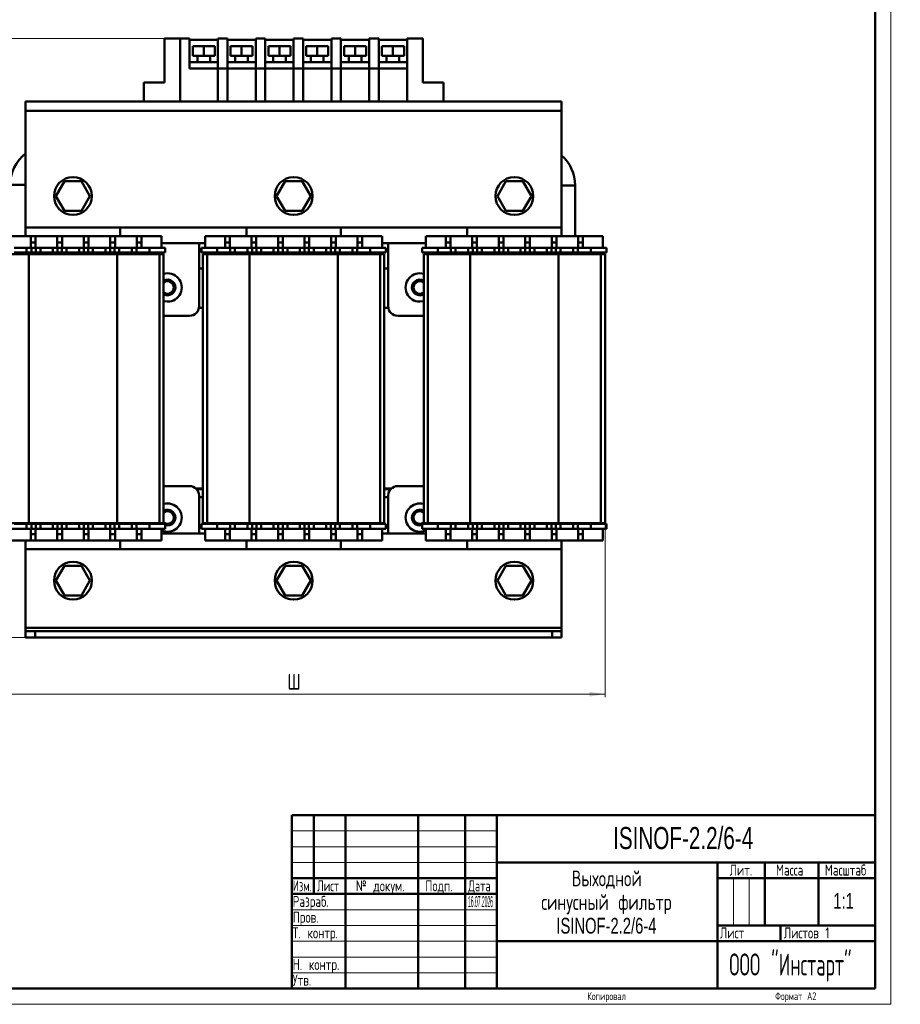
# Model space of a CAD drawing. Header units: millimetres. Extents: x 0 to 423, y 0 to 3302.
# Tile 2 of 4: x 144 to 423, y 0 to 312. Entities that reach past the tile are written whole.
import ezdxf

# ---------------------------------------------------------------- set-up
doc = ezdxf.new("R2010")
doc.units = ezdxf.units.MM
doc.layers.add('ОСЕВЫЕ', color=7, linetype='Continuous')
doc.styles.add('SLDTEXTSTYLE0', font='TXT', dxfattribs={"width": 0.7, "bigfont": 'bigfont'})
doc.styles.add('SLDTEXTSTYLE1', font='TXT', dxfattribs={"width": 0.7})
doc.styles.add('SLDTEXTSTYLE2', font='TXT', dxfattribs={"width": 0.705079, "bigfont": 'bigfont'})
doc.styles.add('SLDTEXTSTYLE3', font='TXT', dxfattribs={"width": 0.648852, "bigfont": 'bigfont'})
doc.styles.add('SLDTEXTSTYLE4', font='TXT', dxfattribs={"width": 0.632021, "bigfont": 'bigfont'})
doc.styles.add('SLDTEXTSTYLE5', font='TXT', dxfattribs={"width": 0.625377, "bigfont": 'bigfont'})
doc.styles.add('SLDTEXTSTYLE6', font='TXT', dxfattribs={"width": 0.574546, "bigfont": 'bigfont'})
doc.styles.add('SLDTEXTSTYLE7', font='TXT', dxfattribs={"width": 0.270509})
doc.dimstyles.new('SLDDIMSTYLE0', dxfattribs={"dimtxt": 5, "dimasz": 5, "dimexe": 0, "dimexo": 0.0625, "dimgap": 1.25, "dimtad": 2, "dimdec": 1, "dimrnd": 1e-09, "dimzin": 12, "dimdsep": 46, "dimtxsty": 'SLDTEXTSTYLE1', "dimsah": 1, "dimcen": 0.09, "dimadec": 0, "dimazin": 3, "dimtfac": 1, "dimtdec": 3, "dimtofl": 0, "dimtmove": 0, "dimatfit": 3, "dimfxl": 1, "dimfrac": 2, "dimtolj": 1, "dimtzin": 12, "dimarcsym": 0})

# ---------------------------------------------------------------- blocks, each defined once
blk = doc.blocks.new('SW_NOTE_0')
at = {"color": 0, "linetype": 'Continuous', "lineweight": 0, "char_height": 5, "attachment_point": 2}
for s, insert, style in [('Выходной', (11.56, 6.43), 'SLDTEXTSTYLE0'), ('синусный фильтр', (11.48, -1.07), 'SLDTEXTSTYLE0'), ('ISINOF-2.2/6-4', (11.46, -8.57), 'SLDTEXTSTYLE1')]:
    blk.add_mtext(s, dxfattribs=dict(at, insert=insert, style=style))
blk = doc.blocks.new('_D')
at = {"color": 7, "linetype": 'Continuous', "lineweight": 0}
for p, q in [((194.54, 306.38), (112.29, 306.38)), ((113.29, 116.38), (113.29, 306.38)), ((148.54, 116.38), (112.29, 116.38))]:
    blk.add_line(p, q, dxfattribs=at)
at = {"color": 7, "linetype": 'Continuous', "lineweight": 18}
for points in [[(113.29, 306.38), (112.52, 301.38), (114.05, 301.38)], [(113.29, 116.38), (114.05, 121.38), (112.52, 121.38)]]:
    blk.add_solid(points, dxfattribs=at)
at = {"color": 7, "linetype": 'Continuous', "lineweight": 18, "insert": (106.84, 209.78), "char_height": 5, "attachment_point": 1, "rotation": 90, "style": 'SLDTEXTSTYLE0'}
blk.add_mtext('В', dxfattribs=at)
blk = doc.blocks.new('_D_1')
at = {"color": 7, "linetype": 'Continuous', "lineweight": 0}
for p, q in [((131.8, 152.62), (131.8, 97.38)), ((329.3, 152.62), (329.3, 97.38)), ((131.8, 98.38), (329.3, 98.38))]:
    blk.add_line(p, q, dxfattribs=at)
at = {"color": 7, "linetype": 'Continuous', "lineweight": 18}
for points in [[(131.8, 98.38), (136.8, 97.61), (136.8, 99.14)], [(329.3, 98.38), (324.3, 99.14), (324.3, 97.61)]]:
    blk.add_solid(points, dxfattribs=at)
at = {"color": 7, "linetype": 'Continuous', "lineweight": 18, "insert": (228.59, 104.82), "char_height": 5, "attachment_point": 1, "style": 'SLDTEXTSTYLE0'}
blk.add_mtext('Ш', dxfattribs=at)

msp = doc.modelspace()

# ---------------------------------------------------------------- linework, layer by layer
at = {"color": 7, "linetype": 'Continuous', "lineweight": 50}
for p, q in [((415, 5), (415, 589)), ((189.55, 306.38), (194.55, 306.38)), ((189.55, 292.38), (189.55, 306.38)), ((194.55, 306.38), (197.55, 306.38)), ((194.55, 286.38), (194.55, 306.38)), ((197.55, 306.38), (197.55, 296.88)), ((206.55, 286.38), (206.55, 306.38)), ((206.55, 306.38), (209.55, 306.38)), ((209.55, 306.38), (209.55, 296.88)), ((218.55, 286.38), (218.55, 306.38)), ((218.55, 306.38), (221.55, 306.38)), ((221.55, 306.38), (221.55, 296.88)), ((230.55, 286.38), (230.55, 306.38)), ((230.55, 306.38), (233.55, 306.38)), ((233.55, 306.38), (233.55, 296.88)), ((242.55, 306.38), (245.55, 306.38)), ((242.55, 286.38), (242.55, 306.38)), ((245.55, 306.38), (245.55, 296.88)), ((254.55, 286.38), (254.55, 306.38)), ((254.55, 306.38), (257.55, 306.38)), ((257.55, 306.38), (257.55, 296.88)), ((266.55, 306.38), (271.55, 306.38)), ((266.55, 306.38), (266.55, 286.38)), ((271.55, 306.38), (271.55, 292.38)), ((197.55, 305.88), (206.55, 305.88)), ((198.55, 300.88), (198.55, 303.88)), ((198.55, 303.88), (202.05, 303.88)), ((202.05, 303.88), (202.05, 300.88)), ((202.05, 303.88), (205.55, 303.88)), ((205.55, 300.88), (205.55, 303.88)), ((209.55, 305.88), (218.55, 305.88)), ((210.55, 300.88), (210.55, 303.88)), ((210.55, 303.88), (214.05, 303.88)), ((214.05, 303.88), (214.05, 300.88)), ((214.05, 303.88), (217.55, 303.88)), ((217.55, 300.88), (217.55, 303.88)), ((221.55, 305.88), (230.55, 305.88)), ((222.55, 300.88), (222.55, 303.88)), ((222.55, 303.88), (226.05, 303.88)), ((226.05, 303.88), (226.05, 300.88)), ((226.05, 303.88), (229.55, 303.88)), ((229.55, 300.88), (229.55, 303.88)), ((233.55, 305.88), (242.55, 305.88)), ((234.55, 300.88), (234.55, 303.88)), ((234.55, 303.88), (238.05, 303.88)), ((238.05, 303.88), (238.05, 300.88)), ((238.05, 303.88), (241.55, 303.88)), ((241.55, 300.88), (241.55, 303.88)), ((245.55, 305.88), (254.55, 305.88)), ((246.55, 300.88), (246.55, 303.88)), ((246.55, 303.88), (250.05, 303.88)), ((250.05, 303.88), (250.05, 300.88)), ((250.05, 303.88), (253.55, 303.88)), ((253.55, 300.88), (253.55, 303.88)), ((257.55, 305.88), (266.55, 305.88)), ((258.55, 300.88), (258.55, 303.88)), ((258.55, 303.88), (262.05, 303.88)), ((262.05, 303.88), (262.05, 300.88)), ((262.05, 303.88), (265.55, 303.88)), ((265.55, 300.88), (265.55, 303.88)), ((198.55, 300.88), (202.05, 300.88)), ((200.05, 300.88), (200.05, 298.88)), ((202.05, 300.88), (205.55, 300.88)), ((204.05, 298.88), (204.05, 300.88)), ((210.55, 300.88), (214.05, 300.88)), ((212.05, 300.88), (212.05, 298.88)), ((214.05, 300.88), (217.55, 300.88)), ((216.05, 298.88), (216.05, 300.88)), ((222.55, 300.88), (226.05, 300.88)), ((224.05, 300.88), (224.05, 298.88)), ((226.05, 300.88), (229.55, 300.88)), ((228.05, 298.88), (228.05, 300.88)), ((234.55, 300.88), (238.05, 300.88)), ((236.05, 300.88), (236.05, 298.88)), ((236.05, 300.88), (236.05, 298.88)), ((238.05, 300.88), (241.55, 300.88)), ((240.05, 298.88), (240.05, 300.88)), ((240.05, 298.88), (240.05, 300.88)), ((246.55, 300.88), (250.05, 300.88)), ((248.05, 300.88), (248.05, 298.88)), ((250.05, 300.88), (253.55, 300.88)), ((252.05, 298.88), (252.05, 300.88)), ((258.55, 300.88), (262.05, 300.88)), ((260.05, 300.88), (260.05, 298.88)), ((262.05, 300.88), (265.55, 300.88)), ((264.05, 298.88), (264.05, 300.88)), ((197.55, 298.88), (206.55, 298.88)), ((197.55, 296.88), (209.55, 296.88)), ((209.55, 298.88), (218.55, 298.88)), ((209.55, 296.88), (209.55, 286.38)), ((209.55, 296.88), (221.55, 296.88)), ((221.55, 298.88), (230.55, 298.88)), ((221.55, 296.88), (221.55, 286.38)), ((221.55, 296.88), (233.55, 296.88)), ((233.55, 298.88), (242.55, 298.88)), ((233.55, 296.88), (245.55, 296.88)), ((233.55, 296.88), (233.55, 286.38)), ((245.55, 298.88), (254.55, 298.88)), ((245.55, 296.88), (245.55, 286.38)), ((245.55, 296.88), (257.55, 296.88)), ((257.55, 298.88), (266.55, 298.88)), ((257.55, 296.88), (266.55, 296.88)), ((257.55, 296.88), (257.55, 286.38)), ((266.55, 296.88), (266.55, 286.38)), ((183.05, 292.38), (189.55, 292.38)), ((183.05, 286.38), (183.05, 292.38)), ((271.55, 292.38), (278.05, 292.38)), ((278.05, 292.38), (278.05, 286.38)), ((315.55, 286.38), (145.55, 286.38)), ((145.55, 286.38), (145.55, 283.38)), ((183.05, 286.38), (194.55, 286.38)), ((209.55, 286.38), (194.55, 286.38)), ((221.55, 286.38), (206.55, 286.38)), ((211.51, 286.38), (211.51, 286.38)), ((216.57, 286.38), (216.57, 286.38)), ((233.55, 286.38), (218.55, 286.38)), ((223.51, 286.38), (223.51, 286.38)), ((228.57, 286.38), (228.57, 286.38)), ((245.55, 286.38), (230.55, 286.38)), ((235.51, 286.38), (235.51, 286.38)), ((240.57, 286.38), (240.57, 286.38)), ((257.55, 286.38), (242.55, 286.38)), ((247.51, 286.38), (247.51, 286.38)), ((252.57, 286.38), (252.57, 286.38)), ((266.55, 286.38), (254.55, 286.38)), ((259.51, 286.38), (259.51, 286.38)), ((264.57, 286.38), (264.57, 286.38)), ((266.55, 286.38), (278.05, 286.38)), ((315.55, 283.38), (315.55, 286.38)), ((315.55, 283.38), (145.55, 283.38)), ((145.55, 283.38), (145.55, 246.38)), ((315.55, 246.38), (315.55, 283.38)), ((145.55, 243.63), (145.55, 271.38)), ((145.55, 271.38), (145.55, 271.38)), ((155.15, 256.38), (157.85, 261.05)), ((157.85, 261.05), (163.25, 261.05)), ((163.25, 261.05), (165.95, 256.38)), ((225.15, 256.38), (227.85, 261.05)), ((227.85, 261.05), (233.25, 261.05)), ((233.25, 261.05), (235.95, 256.38)), ((295.15, 256.38), (297.85, 261.05)), ((297.85, 261.05), (303.25, 261.05)), ((303.25, 261.05), (305.95, 256.38)), ((319.81, 243.63), (319.81, 259.76)), ((157.85, 251.7), (155.15, 256.38)), ((165.95, 256.38), (163.25, 251.7)), ((227.85, 251.7), (225.15, 256.38)), ((235.95, 256.38), (233.25, 251.7)), ((297.85, 251.7), (295.15, 256.38)), ((305.95, 256.38), (303.25, 251.7)), ((163.25, 251.7), (157.85, 251.7)), ((233.25, 251.7), (227.85, 251.7)), ((303.25, 251.7), (297.85, 251.7)), ((147.2, 243.63), (140.3, 243.63)), ((145.55, 246.38), (315.55, 246.38)), ((147.2, 243.63), (148.7, 243.63)), ((147.2, 241.63), (147.2, 243.63)), ((148.7, 243.63), (148.7, 241.63)), ((155.6, 243.63), (148.7, 243.63)), ((155.6, 243.63), (157.1, 243.63)), ((155.6, 241.63), (155.6, 243.63)), ((157.1, 243.63), (157.1, 241.63)), ((164, 243.63), (157.1, 243.63)), ((164, 243.63), (165.5, 243.63)), ((164, 241.63), (164, 243.63)), ((165.5, 243.63), (165.5, 241.63)), ((172.4, 243.63), (165.5, 243.63)), ((172.4, 243.63), (173.9, 243.63)), ((172.4, 241.63), (172.4, 243.63)), ((173.9, 243.63), (173.9, 241.63)), ((180.8, 243.63), (173.9, 243.63)), ((175.55, 246.38), (175.55, 243.63)), ((182.3, 243.63), (180.8, 243.63)), ((180.8, 241.63), (180.8, 243.63)), ((182.3, 243.63), (182.3, 241.63)), ((188.66, 243.63), (182.3, 243.63)), ((188.66, 243.63), (188.66, 239.97)), ((202.44, 243.63), (202.44, 239.97)), ((208.8, 243.63), (202.44, 243.63)), ((208.8, 243.63), (210.3, 243.63)), ((208.8, 241.63), (208.8, 243.63)), ((210.3, 243.63), (210.3, 241.63)), ((217.2, 243.63), (210.3, 243.63)), ((215.55, 243.63), (215.55, 246.38)), ((217.2, 243.63), (218.7, 243.63)), ((217.2, 241.63), (217.2, 243.63)), ((218.7, 243.63), (218.7, 241.63)), ((225.6, 243.63), (218.7, 243.63)), ((225.6, 243.63), (227.1, 243.63)), ((225.6, 241.63), (225.6, 243.63)), ((227.1, 243.63), (227.1, 241.63)), ((234, 243.63), (227.1, 243.63)), ((234, 243.63), (235.5, 243.63)), ((234, 241.63), (234, 243.63)), ((235.5, 243.63), (235.5, 241.63)), ((242.4, 243.63), (235.5, 243.63)), ((242.4, 243.63), (243.9, 243.63)), ((242.4, 241.63), (242.4, 243.63)), ((243.9, 243.63), (243.9, 241.63)), ((250.8, 243.63), (243.9, 243.63)), ((245.55, 246.38), (245.55, 243.63)), ((252.3, 243.63), (250.8, 243.63)), ((250.8, 241.63), (250.8, 243.63)), ((252.3, 243.63), (252.3, 241.63)), ((258.66, 243.63), (252.3, 243.63)), ((258.66, 243.63), (258.66, 239.97)), ((272.44, 243.63), (272.44, 239.97)), ((278.8, 243.63), (272.44, 243.63)), ((278.8, 243.63), (280.3, 243.63)), ((278.8, 241.63), (278.8, 243.63)), ((280.3, 243.63), (280.3, 241.63)), ((287.2, 243.63), (280.3, 243.63)), ((285.55, 243.63), (285.55, 246.38)), ((287.2, 243.63), (288.7, 243.63)), ((287.2, 241.63), (287.2, 243.63)), ((288.7, 243.63), (288.7, 241.63)), ((295.6, 243.63), (288.7, 243.63)), ((295.6, 243.63), (297.1, 243.63)), ((295.6, 241.63), (295.6, 243.63)), ((297.1, 243.63), (297.1, 241.63)), ((304, 243.63), (297.1, 243.63)), ((304, 243.63), (305.5, 243.63)), ((304, 241.63), (304, 243.63)), ((305.5, 243.63), (305.5, 241.63)), ((312.4, 243.63), (305.5, 243.63)), ((312.4, 243.63), (313.9, 243.63)), ((312.4, 241.63), (312.4, 243.63)), ((313.9, 243.63), (313.9, 241.63)), ((320.8, 243.63), (313.9, 243.63)), ((315.55, 246.38), (315.55, 243.63)), ((322.3, 243.63), (320.8, 243.63)), ((320.8, 241.63), (320.8, 243.63)), ((322.3, 243.63), (322.3, 241.63)), ((328.66, 243.63), (322.3, 243.63)), ((328.66, 243.63), (328.66, 239.97)), ((147.2, 241.63), (147.2, 239.97)), ((148.7, 241.63), (147.2, 241.63)), ((148.7, 241.63), (148.7, 239.97)), ((157.1, 241.63), (155.6, 241.63)), ((155.6, 241.63), (155.6, 239.97)), ((157.1, 241.63), (157.1, 239.97)), ((164, 241.63), (164, 239.97)), ((165.5, 241.63), (164, 241.63)), ((165.5, 241.63), (165.5, 239.97)), ((173.9, 241.63), (172.4, 241.63)), ((172.4, 241.63), (172.4, 239.97)), ((173.9, 241.63), (173.9, 239.97)), ((182.3, 241.63), (180.8, 241.63)), ((180.8, 241.63), (180.8, 239.97)), ((182.3, 241.63), (182.3, 239.97)), ((202.44, 241.38), (188.66, 241.38)), ((200.55, 241.38), (200.55, 221.38)), ((210.3, 241.63), (208.8, 241.63)), ((208.8, 241.63), (208.8, 239.97)), ((210.3, 241.63), (210.3, 239.97)), ((217.2, 241.63), (217.2, 239.97)), ((218.7, 241.63), (217.2, 241.63)), ((218.7, 241.63), (218.7, 239.97)), ((227.1, 241.63), (225.6, 241.63)), ((225.6, 241.63), (225.6, 239.97)), ((227.1, 241.63), (227.1, 239.97)), ((235.5, 241.63), (234, 241.63)), ((234, 241.63), (234, 239.97)), ((235.5, 241.63), (235.5, 239.97)), ((243.9, 241.63), (242.4, 241.63)), ((242.4, 241.63), (242.4, 239.97)), ((243.9, 241.63), (243.9, 239.97)), ((252.3, 241.63), (250.8, 241.63)), ((250.8, 241.63), (250.8, 239.97)), ((252.3, 241.63), (252.3, 239.97)), ((272.44, 241.38), (258.66, 241.38)), ((260.55, 221.38), (260.55, 241.38)), ((280.3, 241.63), (278.8, 241.63)), ((278.8, 241.63), (278.8, 239.97)), ((280.3, 241.63), (280.3, 239.97)), ((287.2, 241.63), (287.2, 239.97)), ((288.7, 241.63), (287.2, 241.63)), ((288.7, 241.63), (288.7, 239.97)), ((295.6, 241.63), (295.6, 239.97)), ((297.1, 241.63), (295.6, 241.63)), ((297.1, 241.63), (297.1, 239.97)), ((305.5, 241.63), (304, 241.63)), ((304, 241.63), (304, 239.97)), ((305.5, 241.63), (305.5, 239.97)), ((313.9, 241.63), (312.4, 241.63)), ((312.4, 241.63), (312.4, 239.97)), ((313.9, 241.63), (313.9, 239.97)), ((322.3, 241.63), (320.8, 241.63)), ((320.8, 241.63), (320.8, 239.97)), ((322.3, 241.63), (322.3, 239.97)), ((146.55, 237.94), (133.09, 237.94)), ((141.9, 239.97), (145.87, 239.97)), ((145.87, 238.44), (141.9, 238.44)), ((145.87, 239.97), (145.87, 238.44)), ((145.87, 239.97), (147.36, 239.97)), ((145.87, 238.44), (147.36, 238.44)), ((146.55, 152.63), (146.55, 237.94)), ((174.55, 237.94), (146.55, 237.94)), ((147.36, 239.97), (147.36, 238.44)), ((147.36, 239.97), (148.74, 239.97)), ((147.36, 238.44), (148.74, 238.44)), ((148.74, 239.97), (148.74, 238.44)), ((148.74, 239.97), (150.23, 239.97)), ((148.74, 238.44), (150.23, 238.44)), ((150.23, 238.44), (150.23, 239.97)), ((150.23, 239.97), (154.2, 239.97)), ((154.2, 238.44), (150.23, 238.44)), ((154.2, 239.97), (154.2, 238.44)), ((154.2, 239.97), (155.69, 239.97)), ((154.2, 238.44), (155.69, 238.44)), ((155.69, 239.97), (155.69, 238.44)), ((155.69, 239.97), (157.08, 239.97)), ((155.69, 238.44), (157.08, 238.44)), ((157.08, 239.97), (157.08, 238.44)), ((157.08, 239.97), (158.56, 239.97)), ((157.08, 238.44), (158.56, 238.44)), ((158.56, 238.44), (158.56, 239.97)), ((158.56, 239.97), (162.53, 239.97)), ((162.53, 238.44), (158.56, 238.44)), ((162.53, 239.97), (162.53, 238.44)), ((162.53, 239.97), (164.02, 239.97)), ((162.53, 238.44), (164.02, 238.44)), ((164.02, 239.97), (164.02, 238.44)), ((164.02, 239.97), (165.41, 239.97)), ((164.02, 238.44), (165.41, 238.44)), ((165.41, 239.97), (165.41, 238.44)), ((165.41, 239.97), (166.9, 239.97)), ((165.41, 238.44), (166.9, 238.44)), ((166.9, 238.44), (166.9, 239.97)), ((166.9, 239.97), (170.87, 239.97)), ((170.87, 238.44), (166.9, 238.44)), ((170.87, 239.97), (170.87, 238.44)), ((170.87, 239.97), (172.35, 239.97)), ((170.87, 238.44), (172.35, 238.44)), ((172.35, 239.97), (172.35, 238.44)), ((172.35, 239.97), (173.74, 239.97)), ((172.35, 238.44), (173.74, 238.44)), ((173.74, 239.97), (173.74, 238.44)), ((173.74, 239.97), (175.23, 239.97)), ((173.74, 238.44), (175.23, 238.44)), ((174.55, 152.63), (174.55, 237.94)), ((188.01, 237.94), (174.55, 237.94)), ((175.23, 238.44), (175.23, 239.97)), ((175.23, 239.97), (179.2, 239.97)), ((179.2, 238.44), (175.23, 238.44)), ((177.68, 238.44), (177.68, 237.94)), ((179.2, 239.97), (179.2, 238.44)), ((179.2, 239.97), (180.69, 239.97)), ((179.2, 238.44), (180.69, 238.44)), ((179.7, 238.44), (179.7, 237.94)), ((180.55, 237.94), (180.55, 238.44)), ((180.69, 239.97), (184.85, 239.97)), ((180.69, 239.97), (180.69, 238.44)), ((180.69, 238.44), (184.85, 238.44)), ((184.85, 239.97), (184.85, 238.44)), ((184.85, 239.97), (189.81, 239.97)), ((184.85, 238.44), (189.81, 238.44)), ((188.01, 152.63), (188.01, 237.94)), ((189.3, 237.94), (188.01, 237.94)), ((189.3, 152.63), (189.3, 237.94)), ((189.81, 239.97), (189.81, 238.44)), ((201.29, 239.97), (201.29, 238.44)), ((201.29, 239.97), (206.25, 239.97)), ((201.29, 238.44), (206.25, 238.44)), ((201.8, 152.63), (201.8, 237.94)), ((203.09, 237.94), (201.8, 237.94)), ((203.09, 152.63), (203.09, 237.94)), ((216.55, 237.94), (203.09, 237.94)), ((206.25, 239.97), (206.25, 238.44)), ((206.25, 239.97), (210.41, 239.97)), ((206.25, 238.44), (210.41, 238.44)), ((210.41, 239.97), (210.41, 238.44)), ((210.41, 239.97), (211.9, 239.97)), ((210.41, 238.44), (211.9, 238.44)), ((210.65, 238.44), (210.65, 237.94)), ((211.9, 238.44), (211.9, 239.97)), ((211.9, 239.97), (215.87, 239.97)), ((215.87, 238.44), (211.9, 238.44)), ((213.42, 237.94), (213.42, 238.44)), ((215.87, 239.97), (215.87, 238.44)), ((215.87, 239.97), (217.36, 239.97)), ((215.87, 238.44), (217.36, 238.44)), ((216.55, 152.63), (216.55, 237.94)), ((244.55, 237.94), (216.55, 237.94)), ((217.36, 239.97), (217.36, 238.44)), ((217.36, 239.97), (218.74, 239.97)), ((217.36, 238.44), (218.74, 238.44)), ((218.74, 239.97), (218.74, 238.44)), ((218.74, 239.97), (220.23, 239.97)), ((218.74, 238.44), (220.23, 238.44)), ((220.23, 238.44), (220.23, 239.97)), ((220.23, 239.97), (224.2, 239.97)), ((224.2, 238.44), (220.23, 238.44)), ((224.2, 239.97), (224.2, 238.44)), ((224.2, 239.97), (225.69, 239.97)), ((224.2, 238.44), (225.69, 238.44)), ((225.69, 239.97), (225.69, 238.44)), ((225.69, 239.97), (227.08, 239.97)), ((225.69, 238.44), (227.08, 238.44)), ((227.08, 239.97), (227.08, 238.44)), ((227.08, 239.97), (228.56, 239.97)), ((227.08, 238.44), (228.56, 238.44)), ((228.56, 238.44), (228.56, 239.97)), ((228.56, 239.97), (232.53, 239.97)), ((232.53, 238.44), (228.56, 238.44)), ((232.53, 239.97), (232.53, 238.44)), ((232.53, 239.97), (234.02, 239.97)), ((232.53, 238.44), (234.02, 238.44)), ((234.02, 239.97), (234.02, 238.44)), ((234.02, 239.97), (235.41, 239.97)), ((234.02, 238.44), (235.41, 238.44)), ((235.41, 239.97), (235.41, 238.44)), ((235.41, 239.97), (236.9, 239.97)), ((235.41, 238.44), (236.9, 238.44)), ((236.9, 238.44), (236.9, 239.97)), ((236.9, 239.97), (240.87, 239.97)), ((240.87, 238.44), (236.9, 238.44)), ((240.87, 239.97), (240.87, 238.44)), ((240.87, 239.97), (242.35, 239.97)), ((240.87, 238.44), (242.35, 238.44)), ((242.35, 239.97), (242.35, 238.44)), ((242.35, 239.97), (243.74, 239.97)), ((242.35, 238.44), (243.74, 238.44)), ((243.74, 239.97), (243.74, 238.44)), ((243.74, 239.97), (245.23, 239.97)), ((243.74, 238.44), (245.23, 238.44)), ((244.55, 152.63), (244.55, 237.94)), ((258.01, 237.94), (244.55, 237.94)), ((245.23, 238.44), (245.23, 239.97)), ((245.23, 239.97), (249.2, 239.97)), ((249.2, 238.44), (245.23, 238.44)), ((247.68, 238.44), (247.68, 237.94)), ((249.2, 239.97), (249.2, 238.44)), ((249.2, 239.97), (250.69, 239.97)), ((249.2, 238.44), (250.69, 238.44)), ((249.7, 237.94), (249.7, 238.44)), ((250.69, 239.97), (250.69, 238.44)), ((250.69, 239.97), (254.85, 239.97)), ((250.69, 238.44), (254.85, 238.44)), ((254.85, 239.97), (254.85, 238.44)), ((254.85, 239.97), (259.81, 239.97)), ((254.85, 238.44), (259.81, 238.44)), ((258.01, 152.63), (258.01, 237.94)), ((259.3, 237.94), (258.01, 237.94)), ((259.3, 152.63), (259.3, 237.94)), ((259.81, 239.97), (259.81, 238.44)), ((271.29, 239.97), (271.29, 238.44)), ((271.29, 239.97), (276.25, 239.97)), ((271.29, 238.44), (276.25, 238.44)), ((271.8, 152.63), (271.8, 237.94)), ((273.09, 237.94), (271.8, 237.94)), ((273.09, 152.63), (273.09, 237.94)), ((286.55, 237.94), (273.09, 237.94)), ((276.25, 239.97), (276.25, 238.44)), ((276.25, 239.97), (280.41, 239.97)), ((276.25, 238.44), (280.41, 238.44)), ((280.41, 239.97), (280.41, 238.44)), ((280.41, 239.97), (281.9, 239.97)), ((280.41, 238.44), (281.9, 238.44)), ((280.55, 238.44), (280.55, 237.94)), ((280.9, 237.94), (280.9, 238.44)), ((281.9, 238.44), (281.9, 239.97)), ((281.9, 239.97), (285.87, 239.97)), ((285.87, 238.44), (281.9, 238.44)), ((283.42, 237.94), (283.42, 238.44)), ((285.87, 239.97), (285.87, 238.44)), ((285.87, 239.97), (287.36, 239.97)), ((285.87, 238.44), (287.36, 238.44)), ((286.55, 152.63), (286.55, 237.94)), ((314.55, 237.94), (286.55, 237.94)), ((287.36, 239.97), (287.36, 238.44)), ((287.36, 239.97), (288.74, 239.97)), ((287.36, 238.44), (288.74, 238.44)), ((288.74, 239.97), (288.74, 238.44)), ((288.74, 239.97), (290.23, 239.97)), ((288.74, 238.44), (290.23, 238.44)), ((290.23, 238.44), (290.23, 239.97)), ((290.23, 239.97), (294.2, 239.97)), ((294.2, 238.44), (290.23, 238.44)), ((294.2, 239.97), (294.2, 238.44)), ((294.2, 239.97), (295.69, 239.97)), ((294.2, 238.44), (295.69, 238.44)), ((295.69, 239.97), (295.69, 238.44)), ((295.69, 239.97), (297.08, 239.97)), ((295.69, 238.44), (297.08, 238.44)), ((297.08, 239.97), (297.08, 238.44)), ((297.08, 239.97), (298.56, 239.97)), ((297.08, 238.44), (298.56, 238.44)), ((298.56, 238.44), (298.56, 239.97)), ((298.56, 239.97), (302.53, 239.97)), ((302.53, 238.44), (298.56, 238.44)), ((302.53, 239.97), (302.53, 238.44)), ((302.53, 239.97), (304.02, 239.97)), ((302.53, 238.44), (304.02, 238.44)), ((304.02, 239.97), (304.02, 238.44)), ((304.02, 239.97), (305.41, 239.97)), ((304.02, 238.44), (305.41, 238.44)), ((305.41, 239.97), (305.41, 238.44)), ((305.41, 239.97), (306.9, 239.97)), ((305.41, 238.44), (306.9, 238.44)), ((306.9, 238.44), (306.9, 239.97)), ((306.9, 239.97), (310.87, 239.97)), ((310.87, 238.44), (306.9, 238.44)), ((310.87, 239.97), (310.87, 238.44)), ((310.87, 239.97), (312.35, 239.97)), ((310.87, 238.44), (312.35, 238.44)), ((312.35, 239.97), (312.35, 238.44)), ((312.35, 239.97), (313.74, 239.97)), ((312.35, 238.44), (313.74, 238.44)), ((313.74, 239.97), (313.74, 238.44)), ((313.74, 239.97), (315.23, 239.97)), ((313.74, 238.44), (315.23, 238.44)), ((314.55, 152.63), (314.55, 237.94)), ((328.01, 237.94), (314.55, 237.94)), ((315.23, 238.44), (315.23, 239.97)), ((315.23, 239.97), (319.2, 239.97)), ((319.2, 238.44), (315.23, 238.44)), ((317.68, 238.44), (317.68, 237.94)), ((319.2, 239.97), (319.2, 238.44)), ((319.2, 239.97), (320.69, 239.97)), ((319.2, 238.44), (320.69, 238.44)), ((319.81, 237.94), (319.81, 238.44)), ((320.69, 239.97), (320.69, 238.44)), ((320.69, 239.97), (324.85, 239.97)), ((320.69, 238.44), (324.85, 238.44)), ((324.85, 239.97), (324.85, 238.44)), ((324.85, 239.97), (329.81, 239.97)), ((324.85, 238.44), (329.81, 238.44)), ((328.01, 152.63), (328.01, 237.94)), ((329.3, 237.94), (328.01, 237.94)), ((329.3, 152.63), (329.3, 237.94)), ((329.81, 239.97), (329.81, 238.44)), ((200.55, 233.38), (201.8, 233.38)), ((259.3, 233.38), (260.55, 233.38)), ((189.3, 218.38), (197.55, 218.38)), ((263.55, 218.38), (271.8, 218.38)), ((197.55, 164.38), (189.3, 164.38)), ((201.8, 163.58), (199.59, 163.58)), ((199.78, 163.38), (201.8, 163.38)), ((261.51, 163.58), (259.3, 163.58)), ((259.3, 163.38), (261.31, 163.38)), ((271.8, 164.38), (263.55, 164.38)), ((200.55, 161.38), (200.55, 149.38)), ((260.55, 149.38), (260.55, 161.38)), ((133.09, 152.63), (146.55, 152.63)), ((147.2, 150.83), (140.3, 150.83)), ((145.87, 152.38), (141.9, 152.38)), ((145.87, 150.84), (141.9, 150.84)), ((143.92, 150.83), (147.2, 150.83)), ((145.87, 152.38), (145.87, 150.84)), ((147.36, 152.38), (145.87, 152.38)), ((145.87, 150.84), (147.36, 150.84)), ((146.55, 152.63), (174.55, 152.63)), ((148.7, 150.83), (147.2, 150.83)), ((147.2, 149.13), (147.2, 150.83)), ((147.36, 150.84), (147.36, 152.38)), ((148.74, 152.38), (147.36, 152.38)), ((147.36, 150.84), (148.74, 150.84)), ((148.7, 150.83), (155.6, 150.83)), ((148.7, 149.13), (148.7, 150.83)), ((148.74, 150.84), (148.74, 152.38)), ((150.23, 152.38), (148.74, 152.38)), ((148.74, 150.84), (150.23, 150.84)), ((150.23, 150.84), (150.23, 152.38)), ((154.2, 152.38), (150.23, 152.38)), ((154.2, 150.84), (150.23, 150.84)), ((154.2, 152.38), (154.2, 150.84)), ((155.69, 152.38), (154.2, 152.38)), ((154.2, 150.84), (155.69, 150.84)), ((155.6, 149.13), (155.6, 150.83)), ((157.1, 150.83), (155.6, 150.83)), ((155.69, 150.84), (155.69, 152.38)), ((157.08, 152.38), (155.69, 152.38)), ((155.69, 150.84), (157.08, 150.84)), ((157.08, 150.84), (157.08, 152.38)), ((158.56, 152.38), (157.08, 152.38)), ((157.08, 150.84), (158.56, 150.84)), ((157.1, 150.83), (164, 150.83)), ((157.1, 149.13), (157.1, 150.83)), ((158.56, 150.84), (158.56, 152.38)), ((162.53, 152.38), (158.56, 152.38)), ((162.53, 150.84), (158.56, 150.84)), ((162.53, 152.38), (162.53, 150.84)), ((164.02, 152.38), (162.53, 152.38)), ((162.53, 150.84), (164.02, 150.84)), ((164, 149.13), (164, 150.83)), ((165.5, 150.83), (164, 150.83)), ((164.02, 150.84), (164.02, 152.38)), ((165.41, 152.38), (164.02, 152.38)), ((164.02, 150.84), (165.41, 150.84)), ((165.41, 150.84), (165.41, 152.38)), ((166.9, 152.38), (165.41, 152.38)), ((165.41, 150.84), (166.9, 150.84)), ((165.5, 150.83), (172.4, 150.83)), ((165.5, 149.13), (165.5, 150.83)), ((166.9, 150.84), (166.9, 152.38)), ((170.87, 152.38), (166.9, 152.38)), ((170.87, 150.84), (166.9, 150.84)), ((170.87, 152.38), (170.87, 150.84)), ((172.35, 152.38), (170.87, 152.38)), ((170.87, 150.84), (172.35, 150.84)), ((172.35, 150.84), (172.35, 152.38)), ((173.74, 152.38), (172.35, 152.38)), ((172.35, 150.84), (173.74, 150.84)), ((173.9, 150.83), (172.4, 150.83)), ((172.4, 149.13), (172.4, 150.83)), ((173.74, 150.84), (173.74, 152.38)), ((175.23, 152.38), (173.74, 152.38)), ((173.74, 150.84), (175.23, 150.84)), ((173.9, 150.83), (177.18, 150.83)), ((173.9, 149.13), (173.9, 150.83)), ((180.8, 150.83), (173.9, 150.83)), ((174.55, 152.63), (188.01, 152.63)), ((175.23, 150.84), (175.23, 152.38)), ((179.2, 152.38), (175.23, 152.38)), ((179.2, 150.84), (175.23, 150.84)), ((177.68, 152.63), (177.68, 152.38)), ((177.68, 150.84), (177.68, 150.83)), ((179.2, 152.38), (179.2, 150.84)), ((180.69, 152.38), (179.2, 152.38)), ((179.2, 150.84), (180.69, 150.84)), ((180.55, 152.38), (180.55, 152.63)), ((180.55, 150.83), (180.55, 150.84)), ((180.69, 152.38), (180.69, 150.84)), ((184.85, 152.38), (180.69, 152.38)), ((180.69, 150.84), (184.85, 150.84)), ((180.8, 149.13), (180.8, 150.83)), ((182.3, 150.83), (180.8, 150.83)), ((182.3, 149.13), (182.3, 150.83)), ((188.66, 150.83), (182.3, 150.83)), ((184.85, 150.84), (184.85, 152.38)), ((189.81, 152.38), (184.85, 152.38)), ((184.85, 150.84), (189.81, 150.84)), ((186.52, 152.38), (186.4, 152.63)), ((188.01, 152.63), (189.3, 152.63)), ((188.66, 150.83), (188.66, 147.13)), ((189.81, 150.84), (189.81, 152.38)), ((190.55, 151.88), (189.81, 151.99)), ((201.29, 150.84), (201.29, 152.38)), ((206.25, 152.38), (201.29, 152.38)), ((201.29, 150.84), (206.25, 150.84)), ((201.8, 152.63), (203.09, 152.63)), ((202.44, 147.13), (202.44, 150.83)), ((208.8, 150.83), (202.44, 150.83)), ((203.09, 152.63), (216.55, 152.63)), ((206.25, 150.84), (206.25, 152.38)), ((210.41, 152.38), (206.25, 152.38)), ((206.25, 150.84), (210.41, 150.84)), ((208.8, 149.13), (208.8, 150.83)), ((210.3, 150.83), (208.8, 150.83)), ((210.3, 149.13), (210.3, 150.83)), ((217.2, 150.83), (210.3, 150.83)), ((210.41, 150.84), (210.41, 152.38)), ((211.9, 152.38), (210.41, 152.38)), ((210.41, 150.84), (211.9, 150.84)), ((211.9, 150.84), (211.9, 152.38)), ((215.87, 152.38), (211.9, 152.38)), ((215.87, 150.84), (211.9, 150.84)), ((213.42, 152.38), (213.42, 152.63)), ((213.42, 150.83), (213.42, 150.84)), ((213.92, 150.83), (217.2, 150.83)), ((215.87, 152.38), (215.87, 150.84)), ((217.36, 152.38), (215.87, 152.38)), ((215.87, 150.84), (217.36, 150.84)), ((216.55, 152.63), (244.55, 152.63)), ((218.7, 150.83), (217.2, 150.83)), ((217.2, 149.13), (217.2, 150.83)), ((217.36, 150.84), (217.36, 152.38)), ((218.74, 152.38), (217.36, 152.38)), ((217.36, 150.84), (218.74, 150.84)), ((218.7, 150.83), (225.6, 150.83)), ((218.7, 149.13), (218.7, 150.83)), ((218.74, 150.84), (218.74, 152.38)), ((220.23, 152.38), (218.74, 152.38)), ((218.74, 150.84), (220.23, 150.84)), ((220.23, 150.84), (220.23, 152.38)), ((224.2, 152.38), (220.23, 152.38)), ((224.2, 150.84), (220.23, 150.84)), ((224.2, 152.38), (224.2, 150.84)), ((225.69, 152.38), (224.2, 152.38)), ((224.2, 150.84), (225.69, 150.84)), ((227.1, 150.83), (225.6, 150.83)), ((225.6, 149.13), (225.6, 150.83)), ((225.69, 150.84), (225.69, 152.38)), ((227.08, 152.38), (225.69, 152.38)), ((225.69, 150.84), (227.08, 150.84)), ((227.08, 150.84), (227.08, 152.38)), ((228.56, 152.38), (227.08, 152.38)), ((227.08, 150.84), (228.56, 150.84)), ((227.1, 150.83), (234, 150.83)), ((227.1, 149.13), (227.1, 150.83)), ((228.56, 150.84), (228.56, 152.38)), ((232.53, 152.38), (228.56, 152.38)), ((232.53, 150.84), (228.56, 150.84)), ((232.53, 152.38), (232.53, 150.84)), ((234.02, 152.38), (232.53, 152.38)), ((232.53, 150.84), (234.02, 150.84)), ((234, 149.13), (234, 150.83)), ((235.5, 150.83), (234, 150.83)), ((234.02, 150.84), (234.02, 152.38)), ((235.41, 152.38), (234.02, 152.38)), ((234.02, 150.84), (235.41, 150.84)), ((235.41, 150.84), (235.41, 152.38)), ((236.9, 152.38), (235.41, 152.38)), ((235.41, 150.84), (236.9, 150.84)), ((235.5, 150.83), (242.4, 150.83)), ((235.5, 149.13), (235.5, 150.83)), ((236.9, 150.84), (236.9, 152.38)), ((240.87, 152.38), (236.9, 152.38)), ((240.87, 150.84), (236.9, 150.84)), ((240.87, 152.38), (240.87, 150.84)), ((242.35, 152.38), (240.87, 152.38)), ((240.87, 150.84), (242.35, 150.84)), ((242.35, 150.84), (242.35, 152.38)), ((243.74, 152.38), (242.35, 152.38)), ((242.35, 150.84), (243.74, 150.84)), ((242.4, 149.13), (242.4, 150.83)), ((243.9, 150.83), (242.4, 150.83)), ((243.74, 150.84), (243.74, 152.38)), ((245.23, 152.38), (243.74, 152.38)), ((243.74, 150.84), (245.23, 150.84)), ((243.9, 150.83), (247.18, 150.83)), ((243.9, 149.13), (243.9, 150.83)), ((250.8, 150.83), (243.9, 150.83)), ((244.55, 152.63), (258.01, 152.63)), ((245.23, 150.84), (245.23, 152.38)), ((249.2, 152.38), (245.23, 152.38)), ((249.2, 150.84), (245.23, 150.84)), ((247.68, 152.63), (247.68, 152.38)), ((247.68, 150.84), (247.68, 150.83)), ((249.2, 152.38), (249.2, 150.84)), ((250.69, 152.38), (249.2, 152.38)), ((249.2, 150.84), (250.69, 150.84)), ((250.69, 152.38), (250.69, 150.84)), ((254.85, 152.38), (250.69, 152.38)), ((250.69, 150.84), (254.85, 150.84)), ((250.8, 149.13), (250.8, 150.83)), ((252.3, 150.83), (250.8, 150.83)), ((252.3, 149.13), (252.3, 150.83)), ((258.66, 150.83), (252.3, 150.83)), ((254.85, 150.84), (254.85, 152.38)), ((259.81, 152.38), (254.85, 152.38)), ((254.85, 150.84), (259.81, 150.84)), ((258.01, 152.63), (259.3, 152.63)), ((258.66, 150.83), (258.66, 147.13)), ((259.81, 150.84), (259.81, 152.38)), ((271.29, 151.99), (270.55, 151.88)), ((271.29, 150.84), (271.29, 152.38)), ((276.25, 152.38), (271.29, 152.38)), ((271.29, 150.84), (276.25, 150.84)), ((271.8, 152.63), (273.09, 152.63)), ((272.44, 147.13), (272.44, 150.83)), ((278.8, 150.83), (272.44, 150.83)), ((273.09, 152.63), (286.55, 152.63)), ((274.69, 152.63), (274.58, 152.38)), ((276.25, 150.84), (276.25, 152.38)), ((280.41, 152.38), (276.25, 152.38)), ((276.25, 150.84), (280.41, 150.84)), ((280.3, 150.83), (278.8, 150.83)), ((278.8, 149.13), (278.8, 150.83)), ((280.3, 149.13), (280.3, 150.83)), ((287.2, 150.83), (280.3, 150.83)), ((280.41, 150.84), (280.41, 152.38)), ((281.9, 152.38), (280.41, 152.38)), ((280.41, 150.84), (281.9, 150.84)), ((280.55, 152.63), (280.55, 152.38)), ((280.55, 150.84), (280.55, 150.83)), ((281.9, 150.84), (281.9, 152.38)), ((285.87, 152.38), (281.9, 152.38)), ((285.87, 150.84), (281.9, 150.84)), ((283.42, 152.38), (283.42, 152.63)), ((283.42, 150.83), (283.42, 150.84)), ((283.92, 150.83), (287.2, 150.83)), ((285.87, 152.38), (285.87, 150.84)), ((287.36, 152.38), (285.87, 152.38)), ((285.87, 150.84), (287.36, 150.84)), ((286.55, 152.63), (314.55, 152.63)), ((287.2, 149.13), (287.2, 150.83)), ((288.7, 150.83), (287.2, 150.83)), ((287.36, 150.84), (287.36, 152.38)), ((288.74, 152.38), (287.36, 152.38)), ((287.36, 150.84), (288.74, 150.84)), ((288.7, 150.83), (295.6, 150.83)), ((288.7, 149.13), (288.7, 150.83)), ((288.74, 150.84), (288.74, 152.38)), ((290.23, 152.38), (288.74, 152.38)), ((288.74, 150.84), (290.23, 150.84)), ((290.23, 150.84), (290.23, 152.38)), ((294.2, 152.38), (290.23, 152.38)), ((294.2, 150.84), (290.23, 150.84)), ((294.2, 152.38), (294.2, 150.84)), ((295.69, 152.38), (294.2, 152.38)), ((294.2, 150.84), (295.69, 150.84)), ((295.6, 149.13), (295.6, 150.83)), ((297.1, 150.83), (295.6, 150.83)), ((295.69, 150.84), (295.69, 152.38)), ((297.08, 152.38), (295.69, 152.38)), ((295.69, 150.84), (297.08, 150.84)), ((297.08, 150.84), (297.08, 152.38)), ((298.56, 152.38), (297.08, 152.38)), ((297.08, 150.84), (298.56, 150.84)), ((297.1, 150.83), (304, 150.83)), ((297.1, 149.13), (297.1, 150.83)), ((298.56, 150.84), (298.56, 152.38)), ((302.53, 152.38), (298.56, 152.38)), ((302.53, 150.84), (298.56, 150.84)), ((302.53, 152.38), (302.53, 150.84)), ((304.02, 152.38), (302.53, 152.38)), ((302.53, 150.84), (304.02, 150.84)), ((305.5, 150.83), (304, 150.83)), ((304, 149.13), (304, 150.83)), ((304.02, 150.84), (304.02, 152.38)), ((305.41, 152.38), (304.02, 152.38)), ((304.02, 150.84), (305.41, 150.84)), ((305.41, 150.84), (305.41, 152.38)), ((306.9, 152.38), (305.41, 152.38)), ((305.41, 150.84), (306.9, 150.84)), ((305.5, 150.83), (312.4, 150.83)), ((305.5, 149.13), (305.5, 150.83)), ((306.9, 150.84), (306.9, 152.38)), ((310.87, 152.38), (306.9, 152.38)), ((310.87, 150.84), (306.9, 150.84)), ((310.87, 152.38), (310.87, 150.84)), ((312.35, 152.38), (310.87, 152.38)), ((310.87, 150.84), (312.35, 150.84)), ((312.35, 150.84), (312.35, 152.38)), ((313.74, 152.38), (312.35, 152.38)), ((312.35, 150.84), (313.74, 150.84)), ((312.4, 149.13), (312.4, 150.83)), ((313.9, 150.83), (312.4, 150.83)), ((313.74, 150.84), (313.74, 152.38)), ((315.23, 152.38), (313.74, 152.38)), ((313.74, 150.84), (315.23, 150.84)), ((313.9, 150.83), (317.18, 150.83)), ((313.9, 149.13), (313.9, 150.83)), ((320.8, 150.83), (313.9, 150.83)), ((314.55, 152.63), (328.01, 152.63)), ((315.23, 150.84), (315.23, 152.38)), ((319.2, 152.38), (315.23, 152.38)), ((319.2, 150.84), (315.23, 150.84)), ((317.68, 152.63), (317.68, 152.38)), ((317.68, 150.84), (317.68, 150.83)), ((319.2, 152.38), (319.2, 150.84)), ((320.69, 152.38), (319.2, 152.38)), ((319.2, 150.84), (320.69, 150.84)), ((320.69, 152.38), (320.69, 150.84)), ((324.85, 152.38), (320.69, 152.38)), ((320.69, 150.84), (324.85, 150.84)), ((322.3, 150.83), (320.8, 150.83)), ((320.8, 149.13), (320.8, 150.83)), ((322.3, 149.13), (322.3, 150.83)), ((328.66, 150.83), (322.3, 150.83)), ((324.85, 150.84), (324.85, 152.38)), ((329.81, 152.38), (324.85, 152.38)), ((324.85, 150.84), (329.81, 150.84)), ((328.01, 152.63), (329.3, 152.63)), ((328.66, 150.83), (328.66, 147.13)), ((329.81, 150.84), (329.81, 152.38)), ((140.3, 147.13), (147.2, 147.13)), ((145.55, 144.38), (145.55, 147.13)), ((147.2, 149.13), (148.7, 149.13)), ((147.2, 147.13), (147.2, 149.13)), ((148.7, 147.13), (147.2, 147.13)), ((148.7, 149.13), (148.7, 147.13)), ((148.7, 147.13), (155.6, 147.13)), ((155.6, 149.13), (157.1, 149.13)), ((155.6, 147.13), (155.6, 149.13)), ((157.1, 147.13), (155.6, 147.13)), ((157.1, 149.13), (157.1, 147.13)), ((157.1, 147.13), (164, 147.13)), ((164, 149.13), (165.5, 149.13)), ((164, 147.13), (164, 149.13)), ((165.5, 147.13), (164, 147.13)), ((165.5, 149.13), (165.5, 147.13)), ((165.5, 147.13), (172.4, 147.13)), ((172.4, 149.13), (173.9, 149.13)), ((172.4, 147.13), (172.4, 149.13)), ((173.9, 147.13), (172.4, 147.13)), ((173.9, 149.13), (173.9, 147.13)), ((173.9, 147.13), (180.8, 147.13)), ((175.55, 147.13), (175.55, 144.38)), ((180.8, 149.13), (182.3, 149.13)), ((180.8, 147.13), (180.8, 149.13)), ((182.3, 147.13), (180.8, 147.13)), ((182.3, 149.13), (182.3, 147.13)), ((182.3, 147.13), (188.66, 147.13)), ((188.66, 149.38), (202.44, 149.38)), ((202.44, 147.13), (208.8, 147.13)), ((208.8, 149.13), (210.3, 149.13)), ((208.8, 147.13), (208.8, 149.13)), ((210.3, 147.13), (208.8, 147.13)), ((210.3, 149.13), (210.3, 147.13)), ((210.3, 147.13), (217.2, 147.13)), ((215.55, 144.38), (215.55, 147.13)), ((217.2, 149.13), (218.7, 149.13)), ((217.2, 147.13), (217.2, 149.13)), ((218.7, 147.13), (217.2, 147.13)), ((218.7, 149.13), (218.7, 147.13)), ((218.7, 147.13), (225.6, 147.13)), ((225.6, 149.13), (227.1, 149.13)), ((225.6, 147.13), (225.6, 149.13)), ((227.1, 147.13), (225.6, 147.13)), ((227.1, 149.13), (227.1, 147.13)), ((227.1, 147.13), (234, 147.13)), ((234, 149.13), (235.5, 149.13)), ((234, 147.13), (234, 149.13)), ((235.5, 147.13), (234, 147.13)), ((235.5, 149.13), (235.5, 147.13)), ((235.5, 147.13), (242.4, 147.13)), ((242.4, 149.13), (243.9, 149.13)), ((242.4, 147.13), (242.4, 149.13)), ((243.9, 147.13), (242.4, 147.13)), ((243.9, 149.13), (243.9, 147.13)), ((243.9, 147.13), (250.8, 147.13)), ((245.55, 147.13), (245.55, 144.38)), ((250.8, 149.13), (252.3, 149.13)), ((250.8, 147.13), (250.8, 149.13)), ((252.3, 147.13), (250.8, 147.13)), ((252.3, 149.13), (252.3, 147.13)), ((252.3, 147.13), (258.66, 147.13)), ((258.66, 149.38), (272.44, 149.38)), ((272.44, 147.13), (278.8, 147.13)), ((278.8, 149.13), (280.3, 149.13)), ((278.8, 147.13), (278.8, 149.13)), ((280.3, 147.13), (278.8, 147.13)), ((280.3, 149.13), (280.3, 147.13)), ((280.3, 147.13), (287.2, 147.13)), ((285.55, 144.38), (285.55, 147.13)), ((287.2, 149.13), (288.7, 149.13)), ((287.2, 147.13), (287.2, 149.13)), ((288.7, 147.13), (287.2, 147.13)), ((288.7, 149.13), (288.7, 147.13)), ((288.7, 147.13), (295.6, 147.13)), ((295.6, 149.13), (297.1, 149.13)), ((295.6, 147.13), (295.6, 149.13)), ((297.1, 147.13), (295.6, 147.13)), ((297.1, 149.13), (297.1, 147.13)), ((297.1, 147.13), (304, 147.13)), ((304, 149.13), (305.5, 149.13)), ((304, 147.13), (304, 149.13)), ((305.5, 147.13), (304, 147.13)), ((305.5, 149.13), (305.5, 147.13)), ((305.5, 147.13), (312.4, 147.13)), ((312.4, 149.13), (313.9, 149.13)), ((312.4, 147.13), (312.4, 149.13)), ((313.9, 147.13), (312.4, 147.13)), ((313.9, 149.13), (313.9, 147.13)), ((313.9, 147.13), (320.8, 147.13)), ((315.55, 147.13), (315.55, 144.38)), ((320.8, 149.13), (322.3, 149.13)), ((320.8, 147.13), (320.8, 149.13)), ((322.3, 147.13), (320.8, 147.13)), ((322.3, 149.13), (322.3, 147.13)), ((322.3, 147.13), (328.66, 147.13)), ((315.55, 144.38), (145.55, 144.38)), ((145.55, 144.38), (145.55, 119.38)), ((315.55, 144.38), (315.55, 119.38)), ((155.15, 134.38), (157.85, 139.05)), ((157.85, 139.05), (163.25, 139.05)), ((163.25, 139.05), (165.95, 134.38)), ((225.15, 134.38), (227.85, 139.05)), ((227.85, 139.05), (233.25, 139.05)), ((233.25, 139.05), (235.95, 134.38)), ((295.15, 134.38), (297.85, 139.05)), ((297.85, 139.05), (303.25, 139.05)), ((303.25, 139.05), (305.95, 134.38)), ((157.85, 129.7), (155.15, 134.38)), ((165.95, 134.38), (163.25, 129.7)), ((227.85, 129.7), (225.15, 134.38)), ((235.95, 134.38), (233.25, 129.7)), ((297.85, 129.7), (295.15, 134.38)), ((305.95, 134.38), (303.25, 129.7)), ((163.25, 129.7), (157.85, 129.7)), ((233.25, 129.7), (227.85, 129.7)), ((303.25, 129.7), (297.85, 129.7)), ((145.55, 119.38), (315.55, 119.38)), ((145.55, 119.38), (145.55, 118.38)), ((315.55, 119.38), (315.55, 118.38)), ((145.55, 118.38), (145.55, 116.38)), ((145.55, 118.38), (148.55, 118.38)), ((145.55, 116.38), (148.55, 116.38)), ((148.55, 116.38), (148.55, 118.38)), ((148.55, 118.38), (312.55, 118.38)), ((312.55, 116.38), (148.55, 116.38)), ((312.55, 118.38), (312.55, 116.38)), ((312.55, 118.38), (315.55, 118.38)), ((312.55, 116.38), (315.55, 116.38)), ((315.55, 118.38), (315.55, 116.38)), ((230, 60), (415, 60)), ((230, 60), (230, 5)), ((237, 35), (237, 60)), ((247, 60), (247, 5)), ((270, 60), (270, 5)), ((285, 60), (285, 5)), ((295, 60), (295, 5)), ((295, 45), (415, 45)), ((365, 45), (365, 5)), ((380, 45), (380, 25)), ((397, 45), (397, 25)), ((230, 40), (295, 40)), ((365, 40), (415, 40)), ((230, 35), (295, 35)), ((365, 25), (415, 25)), ((385, 25), (385, 20)), ((295, 20), (415, 20)), ((20, 5), (415, 5))]:
    msp.add_line(p, q, dxfattribs=at)
at = {"color": 9, "linetype": 'Continuous', "lineweight": 50}
for p, q in [((143.92, 238.44), (143.92, 237.94)), ((177.18, 238.44), (177.18, 237.94)), ((213.92, 238.44), (213.92, 237.94)), ((247.18, 238.44), (247.18, 237.94)), ((283.92, 238.44), (283.92, 237.94)), ((317.18, 238.44), (317.18, 237.94)), ((201.8, 220.88), (200.51, 220.88)), ((260.59, 220.88), (259.3, 220.88)), ((200.55, 160.88), (201.8, 160.88)), ((259.3, 160.88), (260.55, 160.88)), ((143.92, 152.63), (143.92, 152.38)), ((143.92, 150.84), (143.92, 150.83)), ((177.18, 152.63), (177.18, 152.38)), ((177.18, 150.84), (177.18, 150.83)), ((213.92, 152.63), (213.92, 152.38)), ((213.92, 150.84), (213.92, 150.83)), ((247.18, 152.63), (247.18, 152.38)), ((247.18, 150.84), (247.18, 150.83)), ((283.92, 152.63), (283.92, 152.38)), ((283.92, 150.84), (283.92, 150.83)), ((317.18, 152.63), (317.18, 152.38)), ((317.18, 150.84), (317.18, 150.83))]:
    msp.add_line(p, q, dxfattribs=at)
at = {"color": 7, "linetype": 'Continuous', "lineweight": 18}
for p, q in [((230, 55), (295, 55)), ((230, 50), (295, 50)), ((230, 45), (295, 45)), ((370, 40), (370, 25)), ((375, 40), (375, 25)), ((230, 30), (295, 30)), ((230, 25), (295, 25)), ((230, 20), (295, 20)), ((230, 15), (295, 15)), ((230, 10), (295, 10))]:
    msp.add_line(p, q, dxfattribs=at)
at = {"color": 7, "linetype": 'Continuous', "lineweight": 50, "flags": 128}
for points in [[(190.55, 224.88), (189.65, 225.04), (189.3, 225.21)], [(271.8, 225.21), (271.45, 225.04), (270.55, 224.88)], [(190.55, 222.88), (189.33, 223.04), (189.3, 223.05)], [(271.8, 223.05), (271.76, 223.04), (270.55, 222.88)], [(190.55, 149.88), (189.33, 150.04), (188.66, 150.29)], [(189.05, 152.38), (188.86, 152.53), (188.76, 152.63)], [(272.44, 150.29), (271.76, 150.04), (270.55, 149.88)], [(272.33, 152.63), (272.23, 152.53), (272.05, 152.38)]]:
    msp.add_lwpolyline(points, dxfattribs=at)
at = {"color": 7, "linetype": 'Continuous', "lineweight": 50}
for centre in [(160.55, 256.38), (230.55, 256.38), (300.55, 256.38), (160.55, 134.38), (230.55, 134.38), (300.55, 134.38)]:
    msp.add_circle(centre, 6, dxfattribs=at)
for centre, radius, start, end in [((153.19, 259.92), 12.55, 127.5224, 180.1212), ((307.25, 259.79), 12.56, 359.8893, 48.6262), ((190.55, 227.38), 4.5, 270, 106.1338), ((270.55, 227.38), 4.5, 73.8662, 270), ((190.55, 227.38), 2.5, 270, 120.0123), ((190.55, 227.38), 2, 0, 128.6992), ((270.55, 227.38), 2.5, 59.9877, 270), ((270.55, 227.38), 2, 51.3008, 180), ((190.55, 227.38), 2, 231.3008, 0), ((270.55, 227.38), 2, 180, 308.6992), ((197.55, 221.38), 3, 270, 0), ((263.55, 221.38), 3, 180, 270), ((197.55, 161.38), 3, 0, 90), ((263.55, 161.38), 3, 90, 180), ((190.55, 154.38), 4.5, 270, 106.1338), ((190.55, 154.38), 2.5, 270, 120.0123), ((190.55, 154.38), 2, 231.3008, 128.6992), ((270.55, 154.38), 4.5, 73.8662, 270), ((270.55, 154.38), 2.5, 59.9877, 270), ((270.55, 154.38), 2, 51.3008, 308.6992)]:
    msp.add_arc(centre, radius, start, end, dxfattribs=at)
msp.add_open_spline([(140.65, 259.89), (140.65, 259.89), (140.7, 259.89), (140.95, 259.89), (141.14, 259.89), (141.63, 259.89), (141.93, 259.89), (142.55, 259.89), (142.88, 259.89), (143.47, 259.89), (143.79, 259.89), (144.42, 259.89), (144.72, 259.89), (145.21, 259.89), (145.4, 259.89), (145.65, 259.89), (145.7, 259.89), (145.7, 259.89)], degree=3, knots=[0, 0, 0, 0, 0.125, 0.125, 0.25, 0.25, 0.375, 0.375, 0.5, 0.5, 0.625, 0.625, 0.75, 0.75, 0.875, 0.875, 1, 1, 1, 1], dxfattribs=at)
at = {"color": 9, "linetype": 'Continuous', "lineweight": 50}
msp.add_open_spline([(315.55, 259.76), (315.81, 259.76), (316.35, 259.76), (317.28, 259.76), (318.22, 259.76), (318.94, 259.76), (319.4, 259.76), (319.64, 259.76), (319.78, 259.76), (319.8, 259.76), (319.81, 259.76)], degree=3, knots=[0, 0, 0, 0, 0.168838, 0.349991, 0.531144, 0.71263, 0.795634, 0.870832, 0.938466, 1, 1, 1, 1], dxfattribs=at)
at = {"layer": 'ОСЕВЫЕ', "lineweight": 18}
for p in [(420, 594), (0, 0)]:
    msp.add_line(p, (420, 0), dxfattribs=at)

# ---------------------------------------------------------------- block references
at = {"color": 7, "linetype": 'Continuous', "lineweight": 0}
msp.add_blockref('SW_NOTE_0', (318.28, 36), dxfattribs=at)

# ---------------------------------------------------------------- texts
for s, insert, char_height, attachment_point, style in [('ISINOF-2.2/6-4', (354.08, 56.24), 7, 2, 'SLDTEXTSTYLE1'), ('Лит.', (372.41, 44.33), 3.5, 2, 'SLDTEXTSTYLE0'), ('Масса', (387.86, 44.33), 3.5, 2, 'SLDTEXTSTYLE0'), ('Масштаб', (405.59, 44.33), 3.5, 2, 'SLDTEXTSTYLE2'), ('Изм.', (233.27, 39.33), 3.5, 2, 'SLDTEXTSTYLE5'), ('Лист', (241.46, 39.33), 3.5, 2, 'SLDTEXTSTYLE4'), ('№ докум.', (257.99, 39.33), 3.5, 2, 'SLDTEXTSTYLE0'), ('Подп.', (276.63, 39.33), 3.5, 2, 'SLDTEXTSTYLE0'), ('Дата', (289.47, 39.33), 3.5, 2, 'SLDTEXTSTYLE3'), ('Разраб.', (230.25, 34.39), 3.5, 1, 'SLDTEXTSTYLE0'), ('16.07.2026', (289.81, 34.33), 3.5, 2, 'SLDTEXTSTYLE7'), ('1:1', (404.95, 35.31), 5, 2, 'SLDTEXTSTYLE1'), ('Пров.', (230.25, 29.39), 3.5, 1, 'SLDTEXTSTYLE0'), ('Т. контр.', (230.25, 24.39), 3.5, 1, 'SLDTEXTSTYLE0'), ('Лист', (365.75, 24.39), 3.5, 1, 'SLDTEXTSTYLE0'), ('Листов 1', (386, 24.39), 3.5, 1, 'SLDTEXTSTYLE0'), ('ООО "Инстарт"', (388.1, 16.12), 7, 2, 'SLDTEXTSTYLE6'), ('Н. контр.', (230.25, 14.39), 3.5, 1, 'SLDTEXTSTYLE0'), ('Утв.', (230.25, 9.39), 3.5, 1, 'SLDTEXTSTYLE0'), ('Копировал', (329.8, 3.83), 2.5, 2, 'SLDTEXTSTYLE0'), ('Формат А2', (389.79, 3.83), 2.5, 2, 'SLDTEXTSTYLE0')]:
    msp.add_mtext(s, dxfattribs=dict(at, insert=insert, char_height=char_height, attachment_point=attachment_point, style=style))

# ---------------------------------------------------------------- dimensions: what is measured, and where the dimension line sits
at = {"color": 7, "linetype": 'Continuous', "lineweight": 18}
dim = msp.add_linear_dim(base=(113.29, 306.38), p1=(148.55, 116.38), p2=(194.55, 306.38), angle=90, text='В', dimstyle='SLDDIMSTYLE0', dxfattribs=at)
dim.commit()
dim.dimension.update_dxf_attribs({"geometry": '_D', "text_midpoint": (113.29, 211.38), "dimtype": 160})
dim = msp.add_linear_dim(base=(329.3, 98.38), p1=(131.8, 152.63), p2=(329.3, 152.63), text='Ш', dimstyle='SLDDIMSTYLE0', dxfattribs=at)
dim.commit()
dim.dimension.update_dxf_attribs({"geometry": '_D_1', "text_midpoint": (230.55, 98.38), "dimtype": 160})

doc.saveas('drawing.dxf')
